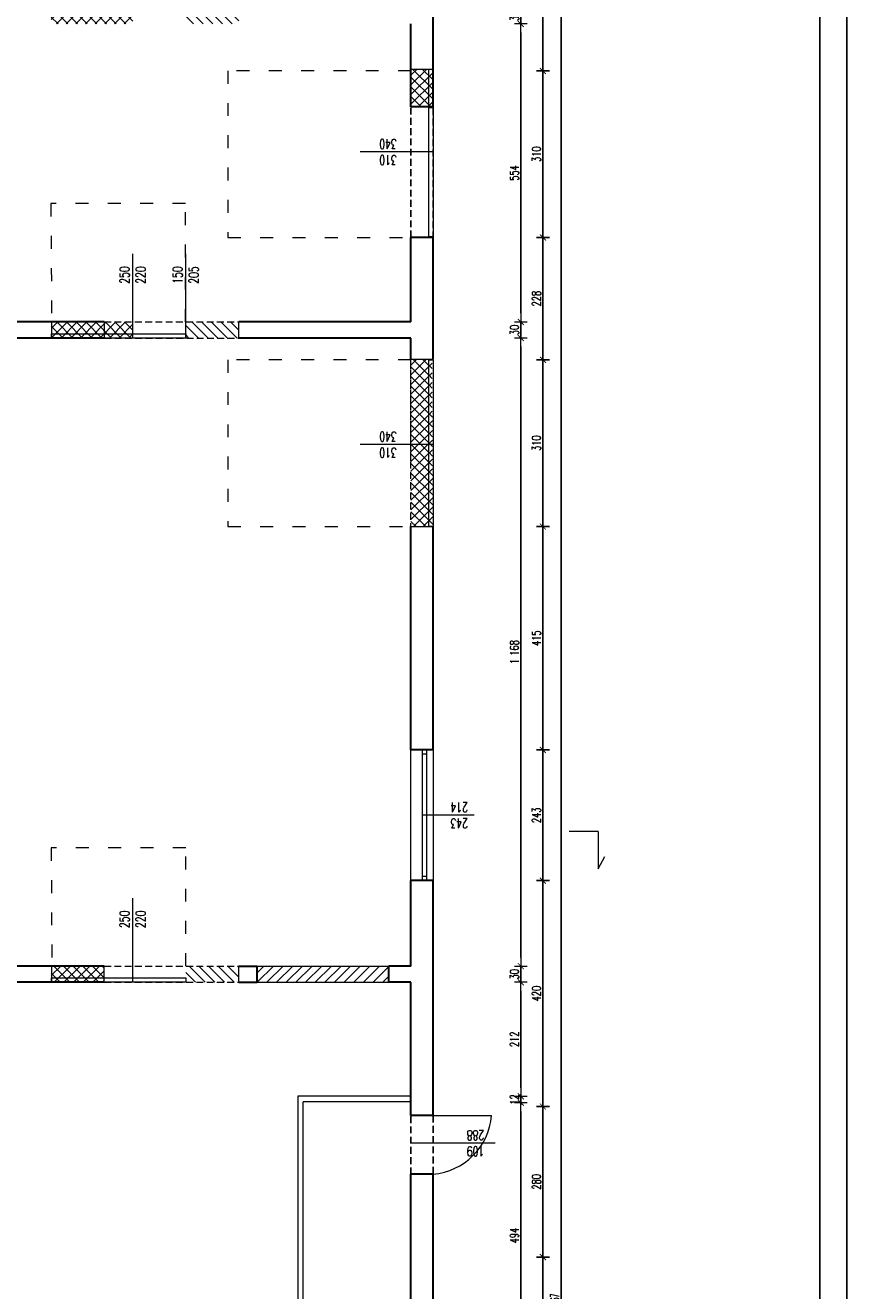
# Model space of a CAD drawing. Header units: millimetres. Extents: x -2948 to 78628, y 64669 to 215420.
# Tile 60 of 256: x 55450 to 56976, y 75556 to 77909. Entities that reach past the tile are written whole.
import ezdxf

# ---------------------------------------------------------------- set-up
doc = ezdxf.new("R2010")
doc.units = ezdxf.units.MM
doc.linetypes.add('ACAD_ISO03W100', pattern=[30, 12, -18])
doc.linetypes.add('HIDDEN', pattern=[9.525, 6.35, -3.175])
for name, color, linetype, lineweight in [('-stolarka', 103, 'Continuous', 13), ('1_OPIS_OKNA', 60, 'Continuous', 13), ('NOWE SCIANY', 3, 'Continuous', 13), ('NOWE WYBURZENIA', 1, 'Continuous', 20), ('OPIS', 2, 'Continuous', 13), ('POMOC', 1, 'Continuous', 13), ('STOLARKA', 3, 'Continuous', 13), ('stolarka opis', 60, 'Continuous', 13), ('WYMIAR', 5, 'Continuous', 13), ('ŚCIANY', 7, 'Continuous', 30)]:
    doc.layers.add(name, color=color, linetype=linetype, lineweight=lineweight)
doc.layers.add('FORMATKA', color=7, linetype='Continuous')
doc.layers.add('pomocnicza', color=4, linetype='Continuous')
doc.styles.add('style2', font='romans.shx', dxfattribs={"width": 0.7})
doc.dimstyles.new('100', dxfattribs={"dimscale": 80, "dimtxt": 0.2, "dimasz": 0.2, "dimexe": 1.25, "dimexo": 0.625, "dimgap": 0.05, "dimtad": 1, "dimdec": 0, "dimdsep": 46, "dimlunit": 6, "dimtxsty": 'style2', "dimblk1": 'TICK', "dimblk2": 'TICK', "dimsah": 1, "dimcen": 0.2, "dimse1": 1, "dimse2": 1, "dimclrd": 256, "dimclrt": 2, "dimadec": 0, "dimazin": 0, "dimtfac": 1, "dimtdec": 0, "dimtix": 1, "dimtmove": 1, "dimatfit": 0, "dimldrblk": 'DOTSMALL', "dimfxl": 1, "dimtolj": 1, "dimtzin": 0, "dimarcsym": 0})
pattern_1 = [(135, (17962.765, -27595.734), (-8.9802561, -8.9802561), [])]
pattern_2 = [(135, (17962.765, -27595.734), (-8.9802561, -8.9802561), []), (225, (17962.765, -27595.734), (8.9802561, -8.9802561), [])]

# ---------------------------------------------------------------- blocks, each defined once
blk = doc.blocks.new('TICK')
at = {"color": 5}
for p, q in [((-1, 0), (1, 0)), ((0, -0.75), (0, 0.75))]:
    blk.add_line(p, q, dxfattribs=at)
at = {"const_width": 0.1}
blk.add_lwpolyline([(-0.35, -0.35), (0.35, 0.35)], dxfattribs=at)
blk = doc.blocks.new('*D796')
at = {"layer": 'Defpoints', "color": 0, "ltscale": 2, "transparency": 16777216}
for p in [(56239.8, 78113.1), (56248.2, 77824.2), (56411.7, 77824.2)]:
    blk.add_point(p, dxfattribs=at)
at = {"layer": 'WYMIAR', "lineweight": -2, "ltscale": 2, "transparency": 16777216}
blk.add_line((56411.7, 78097.1), (56411.7, 77840.2), dxfattribs=at)
at = {"layer": 'WYMIAR', "lineweight": -2, "ltscale": 2, "transparency": 16777216, "xscale": 16, "yscale": 16, "zscale": 16}
for p, rotation in [((56411.7, 78113.1), 90), ((56411.7, 77824.2), 270)]:
    blk.add_blockref('TICK', p, dxfattribs=dict(at, rotation=rotation))
at = {"layer": 'WYMIAR', "color": 2, "ltscale": 2, "transparency": 16777216, "insert": (56399.7, 77968.7), "char_height": 16, "attachment_point": 5, "rotation": 90, "style": 'style2'}
blk.add_mtext('\\A1;289', dxfattribs=at)
blk = doc.blocks.new('_DotSmall')
at = {"layer": 'OPIS', "color": 0, "const_width": 0.5}
blk.add_lwpolyline([(-0.0625, 0, 1), (0.0625, 0, 1)], format="xyb", close=True, dxfattribs=at)
blk = doc.blocks.new('*D797')
at = {"layer": 'Defpoints', "color": 0, "ltscale": 2, "transparency": 16777216}
for p in [(56248.2, 77824.2), (56248.2, 77514.6), (56411.7, 77514.6)]:
    blk.add_point(p, dxfattribs=at)
at = {"layer": 'WYMIAR', "lineweight": -2, "ltscale": 2, "transparency": 16777216}
blk.add_line((56411.7, 77808.2), (56411.7, 77530.6), dxfattribs=at)
at = {"layer": 'WYMIAR', "lineweight": -2, "ltscale": 2, "transparency": 16777216, "xscale": 16, "yscale": 16, "zscale": 16}
for p, rotation in [((56411.7, 77824.2), 90), ((56411.7, 77514.6), 270)]:
    blk.add_blockref('TICK', p, dxfattribs=dict(at, rotation=rotation))
at = {"layer": 'WYMIAR', "color": 2, "ltscale": 2, "transparency": 16777216, "insert": (56399.7, 77669.4), "char_height": 16, "attachment_point": 5, "rotation": 90, "style": 'style2'}
blk.add_mtext('\\A1;310', dxfattribs=at)
blk = doc.blocks.new('*D798')
at = {"layer": 'Defpoints', "color": 0, "ltscale": 2, "transparency": 16777216}
for p in [(56248.2, 76561.6), (56248.2, 76318.6), (56411.7, 76318.6)]:
    blk.add_point(p, dxfattribs=at)
at = {"layer": 'WYMIAR', "lineweight": -2, "ltscale": 2, "transparency": 16777216}
blk.add_line((56411.7, 76545.6), (56411.7, 76334.6), dxfattribs=at)
at = {"layer": 'WYMIAR', "lineweight": -2, "ltscale": 2, "transparency": 16777216, "xscale": 16, "yscale": 16, "zscale": 16}
for p, rotation in [((56411.7, 76561.6), 90), ((56411.7, 76318.6), 270)]:
    blk.add_blockref('TICK', p, dxfattribs=dict(at, rotation=rotation))
at = {"layer": 'WYMIAR', "color": 2, "ltscale": 2, "transparency": 16777216, "insert": (56399.7, 76440.1), "char_height": 16, "attachment_point": 5, "rotation": 90, "style": 'style2'}
blk.add_mtext('\\A1;243', dxfattribs=at)
blk = doc.blocks.new('*D799')
at = {"layer": 'Defpoints', "color": 0, "ltscale": 2, "transparency": 16777216}
for p in [(56248.2, 76318.6), (56248.2, 75898.6), (56411.7, 75898.6)]:
    blk.add_point(p, dxfattribs=at)
at = {"layer": 'WYMIAR', "lineweight": -2, "ltscale": 2, "transparency": 16777216}
blk.add_line((56411.7, 76302.6), (56411.7, 75914.6), dxfattribs=at)
at = {"layer": 'WYMIAR', "lineweight": -2, "ltscale": 2, "transparency": 16777216, "xscale": 16, "yscale": 16, "zscale": 16}
for p, rotation in [((56411.7, 76318.6), 90), ((56411.7, 75898.6), 270)]:
    blk.add_blockref('TICK', p, dxfattribs=dict(at, rotation=rotation))
at = {"layer": 'WYMIAR', "color": 2, "ltscale": 2, "transparency": 16777216, "insert": (56399.7, 76108.6), "char_height": 16, "attachment_point": 5, "rotation": 90, "style": 'style2'}
blk.add_mtext('\\A1;420', dxfattribs=at)
blk = doc.blocks.new('*D800')
at = {"layer": 'Defpoints', "color": 0, "ltscale": 2, "transparency": 16777216}
for p in [(56248.2, 75898.6), (56248.2, 75618.6), (56411.7, 75618.6)]:
    blk.add_point(p, dxfattribs=at)
at = {"layer": 'WYMIAR', "lineweight": -2, "ltscale": 2, "transparency": 16777216}
blk.add_line((56411.7, 75882.6), (56411.7, 75634.6), dxfattribs=at)
at = {"layer": 'WYMIAR', "lineweight": -2, "ltscale": 2, "transparency": 16777216, "xscale": 16, "yscale": 16, "zscale": 16}
for p, rotation in [((56411.7, 75898.6), 90), ((56411.7, 75618.6), 270)]:
    blk.add_blockref('TICK', p, dxfattribs=dict(at, rotation=rotation))
at = {"layer": 'WYMIAR', "color": 2, "ltscale": 2, "transparency": 16777216, "insert": (56399.7, 75758.6), "char_height": 16, "attachment_point": 5, "rotation": 90, "style": 'style2'}
blk.add_mtext('\\A1;280', dxfattribs=at)
blk = doc.blocks.new('*D801')
at = {"layer": 'Defpoints', "color": 0, "ltscale": 2, "transparency": 16777216}
for p in [(56248.2, 75618.6), (56248.2, 75396.1), (56411.7, 75396.1)]:
    blk.add_point(p, dxfattribs=at)
at = {"layer": 'WYMIAR', "lineweight": -2, "ltscale": 2, "transparency": 16777216}
blk.add_line((56411.7, 75602.6), (56411.7, 75412.1), dxfattribs=at)
at = {"layer": 'WYMIAR', "lineweight": -2, "ltscale": 2, "transparency": 16777216, "xscale": 16, "yscale": 16, "zscale": 16}
for p, rotation in [((56411.7, 75618.6), 90), ((56411.7, 75396.1), 270)]:
    blk.add_blockref('TICK', p, dxfattribs=dict(at, rotation=rotation))
at = {"layer": 'WYMIAR', "color": 2, "ltscale": 2, "transparency": 16777216, "insert": (56399.7, 75507.4), "char_height": 16, "attachment_point": 5, "rotation": 90, "style": 'style2'}
blk.add_mtext('\\A1;223', dxfattribs=at)
blk = doc.blocks.new('*D863')
at = {"layer": 'Defpoints', "color": 0, "ltscale": 2, "transparency": 16777216}
for p in [(56248.2, 76977.1), (56411.7, 76977.1), (56248.2, 76561.6)]:
    blk.add_point(p, dxfattribs=at)
at = {"layer": 'WYMIAR', "lineweight": -2, "ltscale": 2, "transparency": 16777216}
blk.add_line((56411.7, 76577.6), (56411.7, 76961.1), dxfattribs=at)
at = {"layer": 'WYMIAR', "lineweight": -2, "ltscale": 2, "transparency": 16777216, "xscale": 16, "yscale": 16, "zscale": 16}
for p, rotation in [((56411.7, 76977.1), 90), ((56411.7, 76561.6), 270)]:
    blk.add_blockref('TICK', p, dxfattribs=dict(at, rotation=rotation))
at = {"layer": 'WYMIAR', "color": 2, "ltscale": 2, "transparency": 16777216, "insert": (56399.7, 76769.4), "char_height": 16, "attachment_point": 5, "rotation": 90, "style": 'style2'}
blk.add_mtext('\\A1;415', dxfattribs=at)
blk = doc.blocks.new('*D864')
at = {"layer": 'Defpoints', "color": 0, "ltscale": 2, "transparency": 16777216}
for p in [(56248.2, 77287.1), (56411.7, 77287.1), (56248.2, 76977.1)]:
    blk.add_point(p, dxfattribs=at)
at = {"layer": 'WYMIAR', "lineweight": -2, "ltscale": 2, "transparency": 16777216}
blk.add_line((56411.7, 76993.1), (56411.7, 77271.1), dxfattribs=at)
at = {"layer": 'WYMIAR', "lineweight": -2, "ltscale": 2, "transparency": 16777216, "xscale": 16, "yscale": 16, "zscale": 16}
for p, rotation in [((56411.7, 77287.1), 90), ((56411.7, 76977.1), 270)]:
    blk.add_blockref('TICK', p, dxfattribs=dict(at, rotation=rotation))
at = {"layer": 'WYMIAR', "color": 2, "ltscale": 2, "transparency": 16777216, "insert": (56399.7, 77132.1), "char_height": 16, "attachment_point": 5, "rotation": 90, "style": 'style2'}
blk.add_mtext('\\A1;310', dxfattribs=at)
blk = doc.blocks.new('*D865')
at = {"layer": 'Defpoints', "color": 0, "ltscale": 2, "transparency": 16777216}
for p in [(56248.2, 77514.6), (56411.7, 77514.6), (56248.2, 77287.1)]:
    blk.add_point(p, dxfattribs=at)
at = {"layer": 'WYMIAR', "lineweight": -2, "ltscale": 2, "transparency": 16777216}
blk.add_line((56411.7, 77303.1), (56411.7, 77498.6), dxfattribs=at)
at = {"layer": 'WYMIAR', "lineweight": -2, "ltscale": 2, "transparency": 16777216, "xscale": 16, "yscale": 16, "zscale": 16}
for p, rotation in [((56411.7, 77514.6), 90), ((56411.7, 77287.1), 270)]:
    blk.add_blockref('TICK', p, dxfattribs=dict(at, rotation=rotation))
at = {"layer": 'WYMIAR', "color": 2, "ltscale": 2, "transparency": 16777216, "insert": (56399.7, 77400.9), "char_height": 16, "attachment_point": 5, "rotation": 90, "style": 'style2'}
blk.add_mtext('\\A1;228', dxfattribs=at)
blk = doc.blocks.new('*D912')
at = {"layer": 'Defpoints', "color": 0, "ltscale": 2, "transparency": 16777216}
for p in [(56234.2, 80362.6), (56234.2, 70695.6), (56445.8, 70695.6)]:
    blk.add_point(p, dxfattribs=at)
at = {"layer": 'WYMIAR', "lineweight": -2, "ltscale": 2, "transparency": 16777216}
blk.add_line((56445.8, 80346.6), (56445.8, 70711.6), dxfattribs=at)
at = {"layer": 'WYMIAR', "lineweight": -2, "ltscale": 2, "transparency": 16777216, "xscale": 16, "yscale": 16, "zscale": 16}
for p, rotation in [((56445.8, 80362.6), 90), ((56445.8, 70695.6), 270)]:
    blk.add_blockref('TICK', p, dxfattribs=dict(at, rotation=rotation))
at = {"layer": 'WYMIAR', "color": 2, "ltscale": 2, "transparency": 16777216, "insert": (56433.8, 75529.1), "char_height": 16, "attachment_point": 5, "rotation": 90, "style": 'style2'}
blk.add_mtext('\\A1;9\xa0667', dxfattribs=at)
blk = doc.blocks.new('*D1150')
at = {"layer": 'Defpoints', "color": 0, "ltscale": 2, "transparency": 16777216}
for p in [(56166.5, 75905.6), (56370.7, 75905.6), (56166.5, 75411.6)]:
    blk.add_point(p, dxfattribs=at)
at = {"layer": 'WYMIAR', "lineweight": -2, "ltscale": 2, "transparency": 16777216}
blk.add_line((56370.7, 75427.6), (56370.7, 75889.6), dxfattribs=at)
at = {"layer": 'WYMIAR', "lineweight": -2, "ltscale": 2, "transparency": 16777216, "xscale": 16, "yscale": 16, "zscale": 16}
for p, rotation in [((56370.7, 75905.6), 90), ((56370.7, 75411.6), 270)]:
    blk.add_blockref('TICK', p, dxfattribs=dict(at, rotation=rotation))
at = {"layer": 'WYMIAR', "color": 2, "ltscale": 2, "transparency": 16777216, "insert": (56358.7, 75658.6), "char_height": 16, "attachment_point": 5, "rotation": 90, "style": 'style2'}
blk.add_mtext('\\A1;494', dxfattribs=at)
blk = doc.blocks.new('*D1151')
at = {"layer": 'Defpoints', "color": 0, "ltscale": 2, "transparency": 16777216}
for p in [(56166.5, 75917.6), (56370.7, 75917.6), (56166.5, 75905.6)]:
    blk.add_point(p, dxfattribs=at)
at = {"layer": 'WYMIAR', "lineweight": -2, "ltscale": 2, "transparency": 16777216}
for p, q in [((56370.7, 75933.6), (56370.7, 75949.6)), ((56370.7, 75905.6), (56370.7, 75917.6)), ((56370.7, 75889.6), (56370.7, 75873.6))]:
    blk.add_line(p, q, dxfattribs=at)
at = {"layer": 'WYMIAR', "lineweight": -2, "ltscale": 2, "transparency": 16777216, "xscale": 16, "yscale": 16, "zscale": 16}
for p, rotation in [((56370.7, 75917.6), 270), ((56370.7, 75905.6), 90)]:
    blk.add_blockref('TICK', p, dxfattribs=dict(at, rotation=rotation))
at = {"layer": 'WYMIAR', "color": 2, "ltscale": 2, "transparency": 16777216, "insert": (56358.7, 75911.6), "char_height": 16, "attachment_point": 5, "rotation": 90, "style": 'style2'}
blk.add_mtext('\\A1;12', dxfattribs=at)
blk = doc.blocks.new('*D1152')
at = {"layer": 'Defpoints', "color": 0, "ltscale": 2, "transparency": 16777216}
for p in [(56166.5, 76129.6), (56370.7, 76129.6), (56166.5, 75917.6)]:
    blk.add_point(p, dxfattribs=at)
at = {"layer": 'WYMIAR', "lineweight": -2, "ltscale": 2, "transparency": 16777216}
blk.add_line((56370.7, 75933.6), (56370.7, 76113.6), dxfattribs=at)
at = {"layer": 'WYMIAR', "lineweight": -2, "ltscale": 2, "transparency": 16777216, "xscale": 16, "yscale": 16, "zscale": 16}
for p, rotation in [((56370.7, 76129.6), 90), ((56370.7, 75917.6), 270)]:
    blk.add_blockref('TICK', p, dxfattribs=dict(at, rotation=rotation))
at = {"layer": 'WYMIAR', "color": 2, "ltscale": 2, "transparency": 16777216, "insert": (56358.7, 76023.6), "char_height": 16, "attachment_point": 5, "rotation": 90, "style": 'style2'}
blk.add_mtext('\\A1;212', dxfattribs=at)
blk = doc.blocks.new('*D1153')
at = {"layer": 'Defpoints', "color": 0, "ltscale": 2, "transparency": 16777216}
for p in [(56166.5, 76159.6), (56370.7, 76159.6), (56166.5, 76129.6)]:
    blk.add_point(p, dxfattribs=at)
at = {"layer": 'WYMIAR', "lineweight": -2, "ltscale": 2, "transparency": 16777216}
for p, q in [((56370.7, 76175.6), (56370.7, 76191.6)), ((56370.7, 76129.6), (56370.7, 76159.6)), ((56370.7, 76113.6), (56370.7, 76097.6))]:
    blk.add_line(p, q, dxfattribs=at)
at = {"layer": 'WYMIAR', "lineweight": -2, "ltscale": 2, "transparency": 16777216, "xscale": 16, "yscale": 16, "zscale": 16}
for p, rotation in [((56370.7, 76159.6), 270), ((56370.7, 76129.6), 90)]:
    blk.add_blockref('TICK', p, dxfattribs=dict(at, rotation=rotation))
at = {"layer": 'WYMIAR', "color": 2, "ltscale": 2, "transparency": 16777216, "insert": (56358.7, 76144.6), "char_height": 16, "attachment_point": 5, "rotation": 90, "style": 'style2'}
blk.add_mtext('\\A1;30', dxfattribs=at)
blk = doc.blocks.new('*D1154')
at = {"layer": 'Defpoints', "color": 0, "ltscale": 2, "transparency": 16777216}
for p in [(56166.5, 77327.6), (56370.7, 77327.6), (56166.5, 76159.6)]:
    blk.add_point(p, dxfattribs=at)
at = {"layer": 'WYMIAR', "lineweight": -2, "ltscale": 2, "transparency": 16777216}
blk.add_line((56370.7, 76175.6), (56370.7, 77311.6), dxfattribs=at)
at = {"layer": 'WYMIAR', "lineweight": -2, "ltscale": 2, "transparency": 16777216, "xscale": 16, "yscale": 16, "zscale": 16}
for p, rotation in [((56370.7, 77327.6), 90), ((56370.7, 76159.6), 270)]:
    blk.add_blockref('TICK', p, dxfattribs=dict(at, rotation=rotation))
at = {"layer": 'WYMIAR', "color": 2, "ltscale": 2, "transparency": 16777216, "insert": (56358.7, 76743.6), "char_height": 16, "attachment_point": 5, "rotation": 90, "style": 'style2'}
blk.add_mtext('\\A1;1\xa0168', dxfattribs=at)
blk = doc.blocks.new('*D1155')
at = {"layer": 'Defpoints', "color": 0, "ltscale": 2, "transparency": 16777216}
for p in [(56166.5, 77357.6), (56370.7, 77357.6), (56166.5, 77327.6)]:
    blk.add_point(p, dxfattribs=at)
at = {"layer": 'WYMIAR', "lineweight": -2, "ltscale": 2, "transparency": 16777216}
for p, q in [((56370.7, 77373.6), (56370.7, 77389.6)), ((56370.7, 77327.6), (56370.7, 77357.6)), ((56370.7, 77311.6), (56370.7, 77295.6))]:
    blk.add_line(p, q, dxfattribs=at)
at = {"layer": 'WYMIAR', "lineweight": -2, "ltscale": 2, "transparency": 16777216, "xscale": 16, "yscale": 16, "zscale": 16}
for p, rotation in [((56370.7, 77357.6), 270), ((56370.7, 77327.6), 90)]:
    blk.add_blockref('TICK', p, dxfattribs=dict(at, rotation=rotation))
at = {"layer": 'WYMIAR', "color": 2, "ltscale": 2, "transparency": 16777216, "insert": (56358.7, 77342.6), "char_height": 16, "attachment_point": 5, "rotation": 90, "style": 'style2'}
blk.add_mtext('\\A1;30', dxfattribs=at)
blk = doc.blocks.new('*D1156')
at = {"layer": 'Defpoints', "color": 0, "ltscale": 2, "transparency": 16777216}
for p in [(56166.5, 77911.6), (56370.7, 77911.6), (56166.5, 77357.6)]:
    blk.add_point(p, dxfattribs=at)
at = {"layer": 'WYMIAR', "lineweight": -2, "ltscale": 2, "transparency": 16777216}
blk.add_line((56370.7, 77373.6), (56370.7, 77895.6), dxfattribs=at)
at = {"layer": 'WYMIAR', "lineweight": -2, "ltscale": 2, "transparency": 16777216, "xscale": 16, "yscale": 16, "zscale": 16}
for p, rotation in [((56370.7, 77911.6), 90), ((56370.7, 77357.6), 270)]:
    blk.add_blockref('TICK', p, dxfattribs=dict(at, rotation=rotation))
at = {"layer": 'WYMIAR', "color": 2, "ltscale": 2, "transparency": 16777216, "insert": (56358.7, 77634.6), "char_height": 16, "attachment_point": 5, "rotation": 90, "style": 'style2'}
blk.add_mtext('\\A1;554', dxfattribs=at)
blk = doc.blocks.new('*D1157')
at = {"layer": 'Defpoints', "color": 0, "ltscale": 2, "transparency": 16777216}
for p in [(56166.5, 77941.6), (56370.7, 77941.6), (56166.5, 77911.6)]:
    blk.add_point(p, dxfattribs=at)
at = {"layer": 'WYMIAR', "lineweight": -2, "ltscale": 2, "transparency": 16777216}
for p, q in [((56370.7, 77957.6), (56370.7, 77973.6)), ((56370.7, 77911.6), (56370.7, 77941.6)), ((56370.7, 77895.6), (56370.7, 77879.6))]:
    blk.add_line(p, q, dxfattribs=at)
at = {"layer": 'WYMIAR', "lineweight": -2, "ltscale": 2, "transparency": 16777216, "xscale": 16, "yscale": 16, "zscale": 16}
for p, rotation in [((56370.7, 77941.6), 270), ((56370.7, 77911.6), 90)]:
    blk.add_blockref('TICK', p, dxfattribs=dict(at, rotation=rotation))
at = {"layer": 'WYMIAR', "color": 2, "ltscale": 2, "transparency": 16777216, "insert": (56358.7, 77926.6), "char_height": 16, "attachment_point": 5, "rotation": 90, "style": 'style2'}
blk.add_mtext('\\A1;30', dxfattribs=at)

msp = doc.modelspace()

# ---------------------------------------------------------------- hatches: boundary and pattern name
at = {"layer": 'NOWE SCIANY', "linetype": 'ACAD_ISO03W100', "ltscale": 2, "true_color": 0xdb0000, "transparency": 33554687}
h = msp.add_hatch(dxfattribs=at)
h.set_pattern_fill('ANSI37', color=12, scale=4)
h.set_pattern_definition(pattern_2)
h.paths.add_polyline_path([(55498, 77941.6), (55498, 77911.6), (55649.5, 77911.6), (55649.5, 77941.6)])
h.paths.add_polyline_path([(55498.6, 77357.6), (55498.6, 77327.6), (55649.5, 77327.6), (55649.5, 77357.6)])
h.paths.add_polyline_path([(55498, 76159.6), (55498, 76129.6), (55649.5, 76129.6), (55649.5, 76159.6)])
h.paths.add_polyline_path([(55649.5, 76159.6), (55649.5, 76129.6), (55596.5, 76129.6), (55596.5, 76159.6)], flags=17)
at = {"layer": 'NOWE SCIANY', "linetype": 'ACAD_ISO03W100', "ltscale": 2, "true_color": 0x33a319, "transparency": 33554687}
h = msp.add_hatch(dxfattribs=at)
h.set_pattern_fill('ANSI31', color=84, scale=4)
h.set_pattern_definition(pattern_1)
h.paths.add_polyline_path([(55748, 77357.6), (55748, 77327.6), (55846.5, 77327.6), (55846.5, 77357.6)])
h.paths.add_polyline_path([(55748, 77941.6), (55748, 77911.6), (55846.5, 77911.6), (55846.5, 77941.6)])
at = {"layer": 'NOWE SCIANY', "true_color": 0xdb0000, "transparency": 33554687}
h = msp.add_hatch(dxfattribs=at)
h.set_pattern_fill('ANSI37', color=12, scale=4, angle=90)
h.set_pattern_definition([(225, (17962.765, -27595.734), (8.9802561, -8.9802561), []), (315, (17962.765, -27595.734), (8.9802561, 8.9802561), [])])
h.paths.add_polyline_path([(56166.5, 77827.6), (56166.5, 77757.6), (56199.5, 77757.6), (56199.5, 77827.6), (56207.5, 77827.6)])
h.paths.add_polyline_path([(56199.5, 77827.6), (56199.5, 77757.6), (56207.5, 77757.6), (56207.5, 77827.6)], flags=17)
at = {"layer": 'NOWE SCIANY', "ltscale": 2, "true_color": 0xcd2027, "transparency": 33554687}
h = msp.add_hatch(dxfattribs=at)
h.set_pattern_fill('ANSI37', color=242, scale=4)
h.set_pattern_definition(pattern_2)
h.paths.add_polyline_path([(56166.5, 77288.6), (56166.5, 76977.1), (56199.5, 76977.1), (56199.5, 77288.6)])
h.paths.add_polyline_path([(56198.4, 77288.6), (56199.5, 77098.6), (56199.5, 76977.1), (56207.5, 76977.1), (56205.6, 77288.6)])
at = {"layer": 'NOWE SCIANY', "ltscale": 2, "true_color": 0x33a319, "transparency": 33554687}
h = msp.add_hatch(dxfattribs=at)
h.set_pattern_fill('ANSI31', color=84, scale=4)
h.set_pattern_definition(pattern_1)
h.paths.add_polyline_path([(55748, 76159.6), (55748, 76129.6), (55846.5, 76129.6), (55846.5, 76159.6)])
at = {"layer": 'NOWE SCIANY', "true_color": 0x33a319, "transparency": 33554687}
h = msp.add_hatch(dxfattribs=at)
h.set_pattern_fill('ANSI31', color=84, scale=4, angle=90)
h.set_pattern_definition([(225, (17962.765, -27595.734), (8.9802561, -8.9802561), [])])
h.paths.add_polyline_path([(55880.5, 76159.6), (55880.5, 76129.6), (56003, 76129.6), (56003, 76159.6)])
h.paths.add_polyline_path([(56003, 76159.6), (56003, 76129.6), (56125.5, 76129.6), (56125.5, 76159.6)])

# ---------------------------------------------------------------- linework, layer by layer
at = {"layer": '-stolarka'}
for p, q in [((56187.5, 76561.6), (56187.5, 76318.6)), ((56195.5, 76553.6), (56187.5, 76553.6)), ((56195.5, 76561.6), (56195.5, 76318.6)), ((56195.5, 76326.6), (56187.5, 76326.6))]:
    msp.add_line(p, q, dxfattribs=at)
at = {"layer": '-stolarka', "ltscale": 2}
for points in [[(56199.5, 77516.1), (56199.5, 77827.6), (56207.5, 77827.6), (56207.5, 77516.1)], [(56199.5, 77516.1), (56199.5, 77756.1), (56207.5, 77756.1), (56207.5, 77516.1)]]:
    msp.add_lwpolyline(points, close=True, dxfattribs=at)
at = {"layer": '-stolarka', "color": 12, "ltscale": 2, "true_color": 0xdb0000}
for points in [[(56199.5, 77516.1), (56199.5, 77756.1), (56207.5, 77756.1), (56207.5, 77516.1)], [(56199.5, 77516.1), (56199.5, 77756.1), (56207.5, 77756.1), (56207.5, 77516.1)], [(55748, 77327.6), (55498.6, 77327.6), (55498.6, 77335.6), (55748, 77335.6)], [(55748, 76129.6), (55498.6, 76129.6), (55498.6, 76137.6), (55748, 76137.6)]]:
    msp.add_lwpolyline(points, close=True, dxfattribs=at)
at = {"layer": '1_OPIS_OKNA'}
msp.add_line((56283.8, 76440.1), (56187.5, 76440.1), dxfattribs=at)
at = {"layer": 'FORMATKA', "ltscale": 2}
for points in [[(56976.3, 80804.3), (56976.3, 70304.3), (54006.3, 70304.3), (54006.3, 80804.3)], [(54056.3, 70354.3), (54056.3, 80749.3), (56926.3, 80749.3), (56926.3, 70354.3)]]:
    msp.add_lwpolyline(points, close=True, dxfattribs=at)
at = {"layer": 'NOWE SCIANY', "color": 12, "true_color": 0xdb0000}
for p, q in [((56207.5, 77673.6), (56071.9, 77673.6)), ((56207.5, 77129.6), (56071.9, 77129.6)), ((56207.5, 77129.6), (56071.9, 77129.6))]:
    msp.add_line(p, q, dxfattribs=at)
at = {"layer": 'NOWE SCIANY'}
for p, q in [((55649.5, 77327.6), (55649.5, 77484.2)), ((55748, 77327.6), (55748, 77484.2)), ((55649.5, 76129.6), (55649.5, 76286.2))]:
    msp.add_line(p, q, dxfattribs=at)
at = {"layer": 'NOWE SCIANY', "linetype": 'HIDDEN', "ltscale": 2}
for p, q in [((55596.5, 77357.6), (55846.5, 77357.6)), ((55597.1, 77327.6), (55847.1, 77327.6)), ((55596.5, 76159.6), (55846.5, 76159.6)), ((55596.5, 76129.6), (55846.5, 76129.6))]:
    msp.add_line(p, q, dxfattribs=at)
at = {"layer": 'NOWE SCIANY', "ltscale": 2}
for p, q in [((55846.5, 77327.6), (55846.5, 77357.6)), ((55880.5, 76159.6), (56125.5, 76159.6)), ((55880.5, 76129.6), (56125.5, 76129.6))]:
    msp.add_line(p, q, dxfattribs=at)
at = {"layer": 'NOWE SCIANY', "color": 12, "linetype": 'HIDDEN', "ltscale": 2, "true_color": 0xdb0000}
msp.add_line((56166.5, 76970.6), (56166.5, 77288.6), dxfattribs=at)
at = {"layer": 'NOWE SCIANY', "color": 12, "linetype": 'ACAD_ISO03W100', "ltscale": 2, "true_color": 0xdb0000}
for points in [[(56166.5, 77824.6), (55826.5, 77824.6), (55826.5, 77514.6), (56166.5, 77514.6)], [(55747.4, 77357.6), (55747.4, 77577.6), (55497.4, 77577.6), (55498.6, 77357.6)], [(56166.5, 77287.1), (55826.5, 77287.1), (55826.5, 76977.1), (56166.5, 76977.1)], [(55748, 76159.6), (55748, 76379.6), (55498, 76379.6), (55499.2, 76159.6)]]:
    msp.add_lwpolyline(points, dxfattribs=at)
at = {"layer": 'NOWE SCIANY'}
for points in [[(56166.5, 77827.6), (56207.5, 77827.6)], [(55597.1, 77327.6), (55597.1, 77357.6)], [(55596.5, 76129.6), (55596.5, 76159.6)], [(55846.5, 76129.6), (55846.5, 76159.6)], [(56166.5, 75917.6), (56166.5, 75917.6), (55956.5, 75917.6), (55956.5, 75399.6), (56166.5, 75399.6)], [(55966.5, 75409.6), (55966.5, 75907.6)], [(56166.5, 75907.6), (55966.5, 75907.6)]]:
    msp.add_lwpolyline(points, dxfattribs=at)
at = {"layer": 'NOWE SCIANY', "color": 12, "ltscale": 2, "true_color": 0xdb0000}
for points in [[(56199.5, 77516.1), (56199.5, 77827.6), (56207.5, 77827.6), (56207.5, 77516.1)], [(56199.5, 76977.1), (56199.5, 77287.1), (56207.5, 77287.1), (56207.5, 76977.1)]]:
    msp.add_lwpolyline(points, close=True, dxfattribs=at)
at = {"layer": 'NOWE SCIANY', "ltscale": 2}
for points in [[(55498.6, 77357.6), (55498.6, 77327.6)], [(56166.5, 77288.6), (56207.5, 77288.6)], [(56166.5, 76977.1), (56207.5, 76977.1)], [(55498.6, 76159.6), (55498.6, 76129.6)]]:
    msp.add_lwpolyline(points, dxfattribs=at)
at = {"layer": 'NOWE WYBURZENIA', "color": 12, "linetype": 'HIDDEN', "ltscale": 2, "true_color": 0xdb0000}
msp.add_line((56166.5, 77514.6), (56166.5, 77832.6), dxfattribs=at)
at = {"layer": 'NOWE WYBURZENIA', "linetype": 'HIDDEN', "ltscale": 2}
for p, q in [((56166.5, 77098.6), (56166.5, 77288.6)), ((56207.5, 77287.1), (56207.5, 77098.6))]:
    msp.add_line(p, q, dxfattribs=at)
at = {"layer": 'POMOC'}
for p, q in [((55748, 77327.6), (55748, 77484.2)), ((56166.5, 76318.6), (56166.5, 76561.6)), ((56207.5, 76561.6), (56207.5, 76318.6)), ((56323.1, 75830.6), (56166.5, 75830.6))]:
    msp.add_line(p, q, dxfattribs=at)
at = {"layer": 'pomocnicza', "linetype": 'HIDDEN', "ltscale": 2}
for p, q in [((56166.5, 77514.6), (56166.5, 77832.6)), ((56166.5, 77514.6), (56166.5, 77757.6)), ((56207.5, 77754.6), (56207.5, 77514.6)), ((56207.5, 77754.6), (56207.5, 77514.6)), ((56207.5, 77754.6), (56207.5, 77514.6)), ((56166.5, 75772.6), (56166.5, 75881.6)), ((56207.5, 75881.6), (56207.5, 75772.6))]:
    msp.add_line(p, q, dxfattribs=at)
at = {"layer": 'STOLARKA', "ltscale": 2}
for p, q in [((56514.7, 76410.2), (56460.7, 76410.2)), ((56514.7, 76410.2), (56514.7, 76340.5)), ((56514.7, 76340.5), (56526.6, 76363.6)), ((56207.5, 75881.6), (56316.5, 75881.6))]:
    msp.add_line(p, q, dxfattribs=at)
msp.add_arc((56197, 75892.1), 119.9, 275.0031, 354.9969, dxfattribs=at)
at = {"layer": 'stolarka opis', "color": 12, "true_color": 0xdb0000}
msp.add_line((56207.5, 77673.6), (56071.9, 77673.6), dxfattribs=at)
at = {"layer": 'ŚCIANY', "ltscale": 2}
for p, q in [((56207.5, 77757.6), (56207.5, 78181.6)), ((56166.5, 77757.6), (56166.5, 77911.6)), ((56207.5, 77757.6), (56166.5, 77757.6)), ((56166.5, 77357.6), (56166.5, 77514.6)), ((56207.5, 77514.6), (56166.5, 77514.6)), ((56207.5, 77514.6), (56172.5, 77514.6)), ((56207.5, 77288.6), (56207.5, 77514.6)), ((55596.5, 77357.6), (55005.5, 77357.6)), ((56166.5, 77357.6), (55846.5, 77357.6)), ((55597.1, 77327.6), (55014.5, 77327.6)), ((56166.5, 77327.6), (55846.5, 77327.6)), ((56166.5, 77288.6), (56166.5, 77327.6)), ((56166.5, 76561.6), (56166.5, 76977.1)), ((56207.5, 76561.6), (56207.5, 76977.1)), ((56207.5, 76561.6), (56166.5, 76561.6)), ((56166.5, 76159.6), (56166.5, 76318.6)), ((56207.5, 76318.6), (56166.5, 76318.6)), ((56207.5, 76318.6), (56172.5, 76318.6)), ((56207.5, 75881.6), (56207.5, 76318.6)), ((55596.5, 76159.6), (55298.5, 76159.6)), ((55846.5, 76159.6), (55880.5, 76159.6)), ((55880.5, 76129.6), (55880.5, 76159.6)), ((56125.5, 76129.6), (56125.5, 76159.6)), ((56166.5, 76159.6), (56125.5, 76159.6)), ((55596.5, 76129.6), (55190, 76129.6)), ((55846.5, 76129.6), (55880.5, 76129.6)), ((56166.5, 76129.6), (56125.5, 76129.6)), ((56166.5, 75881.6), (56166.5, 76129.6)), ((56207.5, 75881.6), (56166.5, 75881.6)), ((56166.5, 75397.6), (56166.5, 75772.6)), ((56207.5, 75772.6), (56166.5, 75772.6)), ((56207.5, 75397.6), (56207.5, 75772.6))]:
    msp.add_line(p, q, dxfattribs=at)

# ---------------------------------------------------------------- texts
at = {"layer": '1_OPIS_OKNA', "ltscale": 0.2, "insert": (56272.5, 76415.9), "char_height": 18, "width": 280.137, "attachment_point": 1, "rotation": 179.9915, "style": 'style2'}
msp.add_mtext('243\\P214', dxfattribs=at)
at = {"layer": 'NOWE SCIANY', "color": 12, "linetype": 'Continuous', "ltscale": 0.2, "true_color": 0xdb0000, "char_height": 18, "width": 280.137, "attachment_point": 1, "rotation": 179.9915, "style": 'style2'}
for insert in [(56140.1, 77649.4), (56140.1, 77105.4)]:
    msp.add_mtext('310\\P340', dxfattribs=dict(at, insert=insert))
at = {"layer": 'NOWE SCIANY', "linetype": 'Continuous', "ltscale": 0.2, "char_height": 18, "width": 280.137, "attachment_point": 1, "rotation": 89.9915, "style": 'style2'}
for s, insert in [('250\\P220', (55625.2, 77428.6)), ('150\\P205', (55723.7, 77428.6)), ('250\\P220', (55625.2, 76230.6))]:
    msp.add_mtext(s, dxfattribs=dict(at, insert=insert))
at = {"layer": 'OPIS', "linetype": 'Continuous', "ltscale": 0.2, "char_height": 18, "width": 280.137, "attachment_point": 1, "style": 'style2'}
for s, insert, rotation in [('150\\P205', (55723.7, 77428.6), 89.9915), ('109\\P288', (56302.7, 75806.3), 179.9915)]:
    msp.add_mtext(s, dxfattribs=dict(at, insert=insert, rotation=rotation))

# ---------------------------------------------------------------- dimensions: what is measured, and where the dimension line sits
at = {"layer": 'WYMIAR', "ltscale": 2}
for base, p1, p2, angle, picture, middle in [((56445.8, 70695.6), (56234.2, 80362.6), (56234.2, 70695.6), 90, '*D912', (56433.8, 75529.1)), ((56411.7, 77824.2), (56239.8, 78113.1), (56248.2, 77824.2), 90, '*D796', (56399.7, 77968.7)), ((56370.7, 77941.6), (56166.5, 77911.6), (56166.5, 77941.6), 90, '*D1157', (56358.7, 77926.6)), ((56370.7, 77911.6), (56166.5, 77357.6), (56166.5, 77911.6), 90, '*D1156', (56358.7, 77634.6)), ((56411.7, 77514.6), (56248.2, 77824.2), (56248.2, 77514.6), 90, '*D797', (56399.7, 77669.4)), ((56411.7398049, 77514.6447003), (56248.169202, 77287.1447003), (56248.169202, 77514.6447003), 270, '*D865', (56399.7398049, 77400.8947003)), ((56370.7, 77357.6), (56166.5, 77327.6), (56166.5, 77357.6), 90, '*D1155', (56358.7, 77342.6)), ((56370.7, 77327.6), (56166.5, 76159.6), (56166.5, 77327.6), 90, '*D1154', (56358.7, 76743.6)), ((56411.7, 77287.1), (56248.2, 76977.1), (56248.2, 77287.1), 270, '*D864', (56399.7, 77132.1)), ((56411.7, 76318.6), (56248.2, 76561.6), (56248.2, 76318.6), 90, '*D798', (56399.7, 76440.1)), ((56411.7, 75898.6), (56248.2, 76318.6), (56248.2, 75898.6), 90, '*D799', (56399.7, 76108.6)), ((56370.7, 76159.6), (56166.5, 76129.6), (56166.5, 76159.6), 90, '*D1153', (56358.7, 76144.6)), ((56370.7, 76129.6), (56166.5, 75917.6), (56166.5, 76129.6), 90, '*D1152', (56358.7, 76023.6)), ((56370.7, 75917.6), (56166.5, 75905.6), (56166.5, 75917.6), 90, '*D1151', (56358.7, 75911.6)), ((56370.7, 75905.6), (56166.5, 75411.6), (56166.5, 75905.6), 90, '*D1150', (56358.7, 75658.6)), ((56411.7, 75618.6), (56248.2, 75898.6), (56248.2, 75618.6), 90, '*D800', (56399.7, 75758.6)), ((56411.7398049, 75396.1447003), (56248.169202, 75618.6447003), (56248.169202, 75396.1447003), 90, '*D801', (56399.7398049, 75507.3947003))]:
    dim = msp.add_linear_dim(base=base, p1=p1, p2=p2, angle=angle, dimstyle='100', dxfattribs=at)
    dim.commit()
    dim.dimension.update_dxf_attribs({"geometry": picture, "text_midpoint": middle})
dim = msp.add_aligned_dim(p1=(56248.1692, 76561.6447), p2=(56248.1692, 76977.087), distance=-163.5706, dimstyle='100', dxfattribs=at)
dim.commit()
dim.dimension.update_dxf_attribs({"geometry": '*D863', "text_midpoint": (56399.7398, 76769.3659)})

doc.saveas('drawing.dxf')
